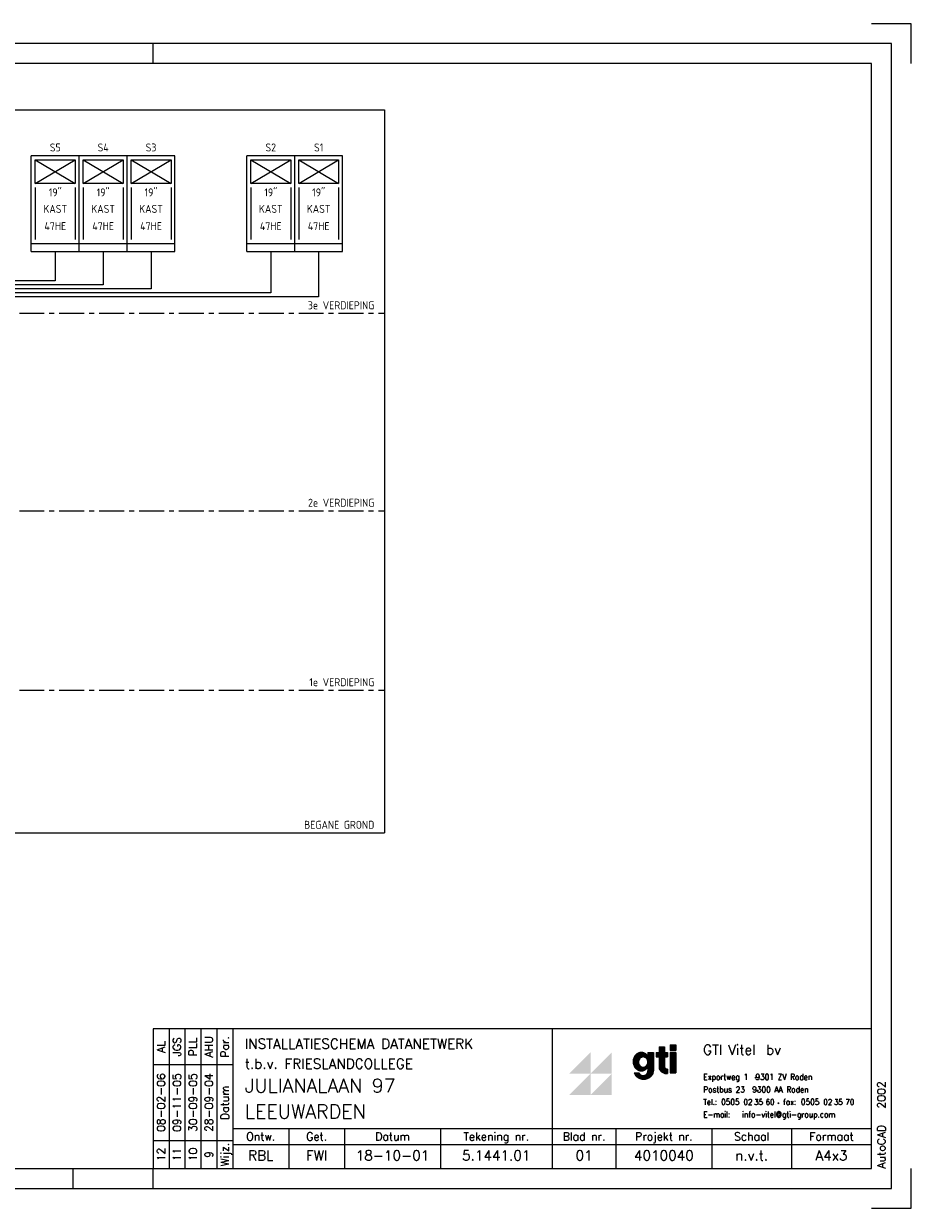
# Model space of a CAD drawing. Extents: x 0 to 630, y 0 to 297.
# Tile 3 of 3: x 408 to 630, y 0 to 297. Entities that reach past the tile are written whole.
import ezdxf
from ezdxf.enums import TextEntityAlignment as Align

# ---------------------------------------------------------------- set-up
doc = ezdxf.new("R2010")
doc.units = 0
doc.header["$LTSCALE"] = 5
doc.linetypes.add('CENTER', pattern=[2, 1.25, -0.25, 0.25, -0.25])
doc.layers.get('0').update_dxf_attribs({"linetype": 'CONTINUOUS'})
for name, color, linetype in [('LINE50', 7, 'CONTINUOUS'), ('RED', 1, 'CONTINUOUS'), ('TEXT20', 4, 'CONTINUOUS')]:
    doc.layers.add(name, color=color, linetype=linetype)
doc.styles.add('LOGO', font='SIMPLEX')
doc.styles.get("Standard").update_dxf_attribs({"font": 'ISO'})

# ---------------------------------------------------------------- blocks, each defined once
blk = doc.blocks.new('FORA43')
at = {"color": 4}
for p, q in [((630, 297), (620, 297)), ((630, 287), (630, 297)), ((625, 292), (20, 292)), ((625, 5), (625, 292)), ((630, 0), (630, 10)), ((20, 5), (625, 5)), ((620, 0), (630, 0))]:
    blk.add_line(p, q, dxfattribs=at)
at = {"color": 7}
for p, q in [((440, 287), (440, 292)), ((420, 5), (420, 10)), ((440, 5), (440, 10))]:
    blk.add_line(p, q, dxfattribs=at)
at = {"color": 6}
for p, q in [((620, 287), (25, 287)), ((620, 10), (620, 287)), ((25, 10), (620, 10))]:
    blk.add_line(p, q, dxfattribs=at)
blk = doc.blocks.new('FOR002')
for p, q in [((0, 35), (-180, 35)), ((-180, 35), (-180, 0)), ((-164, 35), (-164, 0)), ((-160, 35), (-160, 0)), ((-80, 35), (-80, 0)), ((-160, 26), (-180, 26)), ((-160, 10), (0, 10)), ((-146, 10), (-146, 0)), ((-132, 10), (-132, 0)), ((-108, 10), (-108, 0)), ((-64, 10), (-64, 0)), ((-40, 10), (-40, 0)), ((-20, 10), (-20, 0)), ((-180, 7), (-160, 7)), ((-160, 6), (0, 6))]:
    blk.add_line(p, q)
at = {"color": 4}
for p, q in [((-176, 35), (-176, 0)), ((-172, 35), (-172, 0)), ((-168, 35), (-168, 0))]:
    blk.add_line(p, q, dxfattribs=at)
at = {"color": 4, "style": 'LOGO'}
for s, p in [('Par.', (-161, 30.5)), ('Datum', (-161, 16.5)), ('Wijz.', (-161, 3.5))]:
    blk.add_text(s, height=2, rotation=90, dxfattribs=at).set_placement(p, align=Align.CENTER)
for s, p in [('Ontw.', (-153, 7)), ('Get.', (-139, 7)), ('Datum', (-120, 7)), ('Tekening nr.', (-94, 7)), ('Blad nr.', (-72, 7)), ('Projekt nr.', (-52, 7)), ('Schaal', (-30, 7)), ('Formaat', (-10, 7))]:
    blk.add_text(s, height=2, dxfattribs=at).set_placement(p, align=Align.CENTER)
blk.add_text('AutoCAD', height=2, rotation=90, dxfattribs=at).set_placement((3.5, 0))
for tag, p in [('PAR4', (-177, 30.5)), ('PAR3', (-173, 30.5)), ('PAR2', (-169, 30.5)), ('PAR1', (-165, 30.5)), ('DAT4', (-177, 16.5)), ('DAT3', (-173, 16.5)), ('DAT2', (-169, 16.5)), ('DAT1', (-165, 16.5)), ('WIJZ4', (-177, 3.5)), ('WIJZ3', (-173, 3.5)), ('WIJZ2', (-169, 3.5)), ('WIJZ1', (-165, 3.5))]:
    blk.add_attdef(tag, text='', height=2, rotation=90, dxfattribs=at).set_placement(p, align=Align.CENTER)
for tag, p in [('TITEL1', (-157, 30)), ('TITEL2', (-157, 25))]:
    blk.add_attdef(tag, p, '', height=2.5, dxfattribs=at)
at = {"style": 'LOGO'}
for tag, p in [('PROJEKT', (-157, 19)), ('PLAATS', (-157, 12.5))]:
    blk.add_attdef(tag, p, '', height=3.5, dxfattribs=at)
at = {"color": 4, "style": 'LOGO'}
blk.add_attdef('REL', (3.5, 15), '', height=2, rotation=90, dxfattribs=at)
for tag, p in [('ONTW', (-153, 2)), ('GET', (-139, 2)), ('DATUM', (-120, 2)), ('TEK', (-94, 2)), ('BLAD', (-72, 2)), ('PROJEKT', (-52, 2)), ('SCHAAL', (-30, 2)), ('FOR', (-10, 2))]:
    blk.add_attdef(tag, text='', height=2.5, dxfattribs=at).set_placement(p, align=Align.CENTER)
blk = doc.blocks.new('*X34')
at = {"color": 0}
for p, q in [((147.19, 56.43), (147.19, 58.77)), ((147.38, 56.13), (147.38, 59.07)), ((147.56, 55.91), (147.56, 59.29)), ((147.75, 55.74), (147.75, 59.46)), ((147.94, 55.61), (147.94, 59.59)), ((148.12, 55.5), (148.12, 59.7)), ((148.31, 58.2), (148.31, 59.78)), ((148.5, 58.47), (148.5, 59.84)), ((148.69, 58.64), (148.69, 59.88)), ((148.88, 58.76), (148.88, 59.9)), ((149.06, 58.84), (149.06, 59.9)), ((149.25, 58.88), (149.25, 59.88)), ((149.44, 58.9), (149.44, 59.84)), ((149.62, 58.89), (149.62, 59.78)), ((149.81, 58.84), (149.81, 59.69)), ((150, 58.76), (150, 59.58)), ((150.19, 58.64), (150.19, 59.45)), ((150.38, 58.47), (150.38, 59.27)), ((150.56, 58.21), (150.56, 59.05)), ((150.75, 53.4), (150.75, 59.9)), ((150.94, 53.5), (150.94, 59.9)), ((151.12, 53.63), (151.12, 59.9)), ((151.31, 53.78), (151.31, 59.9)), ((151.5, 53.97), (151.5, 59.9)), ((151.69, 54.22), (151.69, 59.9)), ((151.88, 54.6), (151.88, 59.9)), ((147, 56.89), (147, 58.31)), ((148.31, 55.42), (148.31, 56.76)), ((148.5, 55.36), (148.5, 56.49)), ((148.69, 55.32), (148.69, 56.32)), ((148.88, 55.3), (148.88, 56.2)), ((149.06, 55.3), (149.06, 56.12)), ((149.25, 55.32), (149.25, 56.08)), ((149.44, 55.36), (149.44, 56.06)), ((149.62, 55.42), (149.62, 56.07)), ((149.81, 55.51), (149.81, 56.12)), ((150, 55.62), (150, 56.2)), ((150.19, 55.75), (150.19, 56.32)), ((150.38, 55.93), (150.38, 56.49)), ((150.56, 56.15), (150.56, 56.75)), ((147.38, 54.32), (147.38, 54.62)), ((147.56, 54.04), (147.56, 54.62)), ((147.75, 53.83), (147.75, 54.62)), ((147.94, 53.67), (147.94, 54.62)), ((148.12, 53.54), (148.12, 54.62)), ((148.31, 53.43), (148.31, 54.55)), ((148.5, 53.35), (148.5, 54.3)), ((148.69, 53.28), (148.69, 54.14)), ((148.88, 53.22), (148.88, 54.03)), ((149.06, 53.18), (149.06, 53.96)), ((149.25, 53.16), (149.25, 53.91)), ((149.44, 53.14), (149.44, 53.9)), ((149.62, 53.14), (149.62, 53.91)), ((149.81, 53.15), (149.81, 53.95)), ((150, 53.17), (150, 54.03)), ((150.19, 53.21), (150.19, 54.14)), ((150.38, 53.26), (150.38, 54.3)), ((150.56, 53.32), (150.56, 54.54))]:
    blk.add_line(p, q, dxfattribs=at)
blk = doc.blocks.new('*X35')
at = {"color": 0}
for p, q in [((152.44, 58.9), (152.44, 59.9)), ((152.62, 58.9), (152.62, 59.9)), ((152.81, 58.9), (152.81, 59.9)), ((153, 58.9), (153, 59.9)), ((153.19, 55.82), (153.19, 61.34)), ((153.38, 55.43), (153.38, 61.34)), ((153.56, 55.2), (153.56, 61.34)), ((153.75, 55.04), (153.75, 61.34)), ((153.94, 54.91), (153.94, 61.34)), ((154.12, 54.81), (154.12, 61.34)), ((154.31, 54.73), (154.31, 61.34)), ((154.5, 58.9), (154.5, 59.9)), ((154.69, 58.9), (154.69, 59.9)), ((154.88, 58.9), (154.88, 59.9)), ((155.06, 58.9), (155.06, 59.9)), ((154.5, 54.67), (154.5, 55.86)), ((154.69, 54.63), (154.69, 55.71)), ((154.88, 54.6), (154.88, 55.63)), ((155.06, 54.58), (155.06, 55.59))]:
    blk.add_line(p, q, dxfattribs=at)
blk = doc.blocks.new('*X36')
at = {"color": 0}
for p, q in [((156.1875, 60.58), (156.1875, 61.82)), ((156.375, 60.58), (156.375, 61.82)), ((156.5625, 60.58), (156.5625, 61.82)), ((156.75, 60.58), (156.75, 61.82)), ((156.9375, 60.58), (156.9375, 61.82)), ((157.125, 60.58), (157.125, 61.82)), ((156.1875, 54.82), (156.1875, 59.9)), ((156.375, 54.82), (156.375, 59.9)), ((156.5625, 54.82), (156.5625, 59.9)), ((156.75, 54.82), (156.75, 59.9)), ((156.9375, 54.82), (156.9375, 59.9)), ((157.125, 54.82), (157.125, 59.9))]:
    blk.add_line(p, q, dxfattribs=at)
blk = doc.blocks.new('LOG027')
at = {"color": 4}
for p, q in [((26.79, 18.49), (26.79, 17.1)), ((26.79, 18.49), (28.19, 18.49)), ((26.89, 18.4), (26.89, 17)), ((26.89, 18.4), (28.09, 18.4)), ((28.09, 18.4), (28.09, 17)), ((28.19, 18.49), (28.19, 17.1)), ((29.58, 18.96), (30.97, 18.96)), ((29.58, 18.96), (29.58, 17.56)), ((29.68, 18.86), (30.88, 18.86)), ((29.68, 18.86), (29.68, 17.66)), ((30.88, 18.86), (30.88, 17.66)), ((30.97, 18.96), (30.97, 17.56)), ((23.99, 17.1), (23.99, 16.24)), ((23.99, 17.1), (23.99, 16.24)), ((23.99, 17.1), (25.38, 17.1)), ((24.09, 17), (24.09, 15.9)), ((24.09, 17), (25.29, 17)), ((25.29, 17), (25.29, 12.46)), ((25.38, 17.1), (25.38, 12.46)), ((26.1, 17.1), (26.1, 15.94)), ((26.1, 17.1), (26.79, 17.1)), ((26.1, 15.94), (26.79, 15.94)), ((26.2, 17), (26.2, 16.04)), ((26.2, 17), (26.89, 17)), ((26.2, 16.04), (26.89, 16.04)), ((26.79, 15.94), (26.79, 13.39)), ((26.89, 16.04), (26.89, 13.39)), ((28.09, 17), (28.79, 17)), ((28.09, 16.04), (28.09, 13.39)), ((28.09, 16.04), (28.79, 16.04)), ((28.19, 17.1), (28.88, 17.1)), ((28.19, 15.94), (28.19, 13.39)), ((28.19, 15.94), (28.88, 15.94)), ((28.79, 17), (28.79, 16.04)), ((28.88, 17.1), (28.88, 15.94)), ((29.58, 17.56), (30.97, 17.56)), ((29.58, 17.1), (29.58, 11.99)), ((29.58, 17.1), (30.97, 17.1)), ((29.68, 17.66), (30.88, 17.66)), ((29.68, 17), (29.68, 12.09)), ((29.68, 17), (30.88, 17)), ((30.88, 17), (30.88, 12.09)), ((30.97, 17.1), (30.97, 11.99)), ((20.57, 11.99), (21.77, 11.99)), ((20.7, 11.9), (21.7, 11.9)), ((23.99, 13.32), (23.99, 12.46)), ((24.09, 13.66), (24.09, 12.46)), ((28.79, 12.83), (28.79, 11.86)), ((28.88, 12.92), (28.88, 11.76)), ((29.58, 11.99), (30.97, 11.99)), ((29.68, 12.09), (30.88, 12.09))]:
    blk.add_line(p, q, dxfattribs=at)
for points in [[(22.36, 17.1, 0.108254), (21.58, 16.93, 0.102013), (20.89, 16.42, 0.094273), (20.44, 15.68, 0.089446), (20.28, 14.78, 0.089446), (20.44, 13.88, 0.094273), (20.89, 13.14, 0.102013), (21.58, 12.63, 0.108254), (22.36, 12.46, 0.108254), (23.15, 12.63, 0.102013), (23.84, 13.14, 0.025227), (23.99, 13.32, 0.089446)], [(22.36, 17, 0.108254), (21.62, 16.84, 0.102013), (20.96, 16.36, 0.094273), (20.53, 15.64, 0.089446), (20.37, 14.78, 0.089446), (20.53, 13.91, 0.094273), (20.96, 13.2, 0.102013), (21.62, 12.72, 0.108254), (22.36, 12.55, 0.108254), (23.11, 12.72, 0.102013), (23.77, 13.2, 0.062444), (24.09, 13.66, 0.025227)], [(23.99, 16.24, 0.025227), (23.84, 16.42, 0.102013), (23.15, 16.93, 0.108254), (22.36, 17.1, 0.108254)], [(24.09, 15.9, 0.062444), (23.77, 16.36, 0.102013), (23.11, 16.84, 0.108254), (22.36, 17, 0.108254)], [(20.57, 11.99, 0.047333), (20.69, 11.67, 0.103369), (21.22, 10.98, 0.092126), (22, 10.53, 0.085497), (22.95, 10.37, 0.085497), (23.89, 10.53, 0.092126), (24.67, 10.98, 0.103369), (25.2, 11.67, 0.113017), (25.38, 12.46, 0.113017)], [(20.7, 11.9, 0.02861), (20.77, 11.72, 0.103369), (21.28, 11.05, 0.092126), (22.03, 10.62, 0.085497), (22.95, 10.46, 0.085497), (23.86, 10.62, 0.092126), (24.61, 11.05, 0.103369), (25.12, 11.72, 0.113017), (25.29, 12.46, 0.113017)], [(21.7, 11.9, 0.08091), (21.94, 11.57, 0.098491), (22.35, 11.3, 0.098491), (22.83, 11.2, 0.098491), (23.31, 11.3, 0.098491), (23.72, 11.57, 0.098491), (23.99, 11.98, 0.098491), (24.09, 12.46, 0.098491)], [(21.77, 11.99, 0.093743), (22.01, 11.64, 0.098491), (22.38, 11.38, 0.098491), (22.83, 11.3, 0.098491), (23.27, 11.38, 0.098491), (23.65, 11.64, 0.098491), (23.9, 12.01, 0.098491), (23.99, 12.46, 0.098491)], [(26.79, 13.39, 0.122953), (26.94, 12.79, 0.105488), (27.41, 12.24, 0.087567), (28.06, 11.89, 0.078075), (28.88, 11.76, 0.078075)], [(26.89, 13.39, 0.122953), (27.03, 12.83, 0.105488), (27.47, 12.31, 0.087567), (28.09, 11.98, 0.068653), (28.79, 11.86, 0.078075)], [(28.09, 13.39, 0.139889), (28.15, 13.17, 0.107118), (28.34, 12.98, 0.079812), (28.58, 12.87, 0.04611), (28.79, 12.83, 0.067459)], [(28.19, 13.39, 0.139889), (28.24, 13.22, 0.107118), (28.39, 13.06, 0.079812), (28.61, 12.96, 0.067459), (28.88, 12.92, 0.067459)]]:
    blk.add_lwpolyline(points, format="xyb", dxfattribs=at)
for points in [[(22.83, 16.04, 0.106817), (22.35, 15.93, 0.101559), (21.93, 15.63, 0.094912), (21.66, 15.19, 0.090692), (21.57, 14.66, 0.090692), (21.66, 14.13, 0.094912), (21.93, 13.69, 0.101559), (22.35, 13.39, 0.106817), (22.83, 13.29, 0.106817), (23.31, 13.39, 0.101559), (23.73, 13.69, 0.094912), (24, 14.13, 0.090692), (24.09, 14.66, 0.090692), (24, 15.19, 0.094912), (23.73, 15.63, 0.101559), (23.31, 15.93, 0.106817)], [(22.83, 15.94, 0.106817), (22.39, 15.84, 0.101559), (22, 15.57, 0.094912), (21.75, 15.16, 0.090692), (21.66, 14.66, 0.090692), (21.75, 14.17, 0.094912), (22, 13.76, 0.101559), (22.39, 13.48, 0.106817), (22.83, 13.39, 0.106817), (23.27, 13.48, 0.101559), (23.65, 13.76, 0.094912), (23.91, 14.17, 0.090692), (24, 14.66, 0.090692), (23.91, 15.16, 0.094912), (23.65, 15.57, 0.101559), (23.27, 15.84, 0.106817)]]:
    blk.add_lwpolyline(points, format="xyb", close=True, dxfattribs=at)
at = {"color": 4, "const_width": 0.25}
for points in [[(50.88, 10.75, 1), (51.12, 10.75, 1)], [(51.38, 7.5, 1), (51.62, 7.5, 1)], [(56.59, 4.35, 1), (56.84, 4.35, 1)]]:
    blk.add_lwpolyline(points, format="xyb", close=True, dxfattribs=at)
at = {"color": 1}
for points in [[(4.28, 11.76), (9.62, 11.76), (9.62, 17.1)], [(9.62, 11.76), (14.96, 17.1), (14.96, 11.76)], [(4.28, 6.42), (9.62, 11.76), (9.62, 6.42)], [(9.62, 6.42), (14.96, 11.76), (14.96, 6.42)]]:
    blk.add_solid(points, dxfattribs=at)
at = {"color": 2, "xscale": 0.9672711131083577, "yscale": 0.9672711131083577, "zscale": 0.9672711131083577}
for name, p in [('*X35', (-121.24, -40.94)), ('*X36', (-121.24, -40.94)), ('*X34', (-121.72, -40.94))]:
    blk.add_blockref(name, p, dxfattribs=at)
at = {"color": 7, "style": 'LOGO'}
for s, p in [('GTI', (37.81, 16.5)), ('Vitel', (44.11, 16.5)), ('bv', (53.61, 16.5))]:
    blk.add_text(s, height=2.5, dxfattribs=at).set_placement(p)
at = {"color": 4, "style": 'LOGO', "width": 0.9}
for s, height, p in [('Exportweg 1  9301 ZV Roden', 1.5, (37.88, 10.18)), ('Postbus 23  9300 AA Roden', 1.5, (37.88, 7.03)), ('Tel.:', 1.451, (37.88, 3.93)), ('0505', 1.5, (42.34, 3.93)), ('02', 1.451, (47.96, 3.92)), ('35', 1.451, (50.61, 3.92)), ('60', 1.451, (53.48, 3.92)), ('fax:', 1.451, (57.88, 3.93)), ('0505', 1.5, (62.34, 3.93)), ('02', 1.451, (67.96, 3.92)), ('35', 1.451, (70.61, 3.92)), ('70', 1.451, (73.48, 3.92)), ('E-mail:', 1.451, (37.88, 0.78)), ('info-vitel@gti-group.com', 1.5, (47.59, 0.78))]:
    blk.add_text(s, height=height, dxfattribs=at).set_placement(p)
blk = doc.blocks.new('DAT004')
for p, q in [((6, 24), (-6, 24)), ((-6, 0), (-6, 24)), ((6, 0), (6, 24)), ((-5, 23), (5, 23)), ((-5, 17), (-5, 23)), ((-5, 17), (5, 23)), ((-5, 23), (5, 17)), ((5, 23), (5, 17)), ((5, 17), (-5, 17)), ((-5, 16), (-5, 3)), ((5, 16), (5, 3)), ((-6, 2), (6, 2)), ((-6, 0), (6, 0))]:
    blk.add_line(p, q)

msp = doc.modelspace()

# ---------------------------------------------------------------- linework, layer by layer
for p, q in [((276.5, 275.4), (498, 275.4)), ((498, 275.4), (498, 94.15)), ((281.5, 94.15), (498, 94.15))]:
    msp.add_line(p, q)
at = {"color": 2, "linetype": 'CENTER'}
for p, q in [((276.5, 224.4), (498, 224.4)), ((276.5, 174.9), (498, 174.9)), ((276.5, 129.9), (498, 129.9))]:
    msp.add_line(p, q, dxfattribs=at)
at = {"layer": 'RED'}
for points in [[(481.5, 239.9), (481.5, 228.5), (335.5, 228.5), (335.5, 239.9)], [(469.5, 239.9), (469.5, 229.5), (336.5, 229.5), (336.5, 239.9)], [(439.5, 239.9), (439.5, 230.5), (337.5, 230.5), (337.5, 239.9)], [(427.5, 239.9), (427.5, 231.5), (338.5, 231.5), (338.5, 239.9)], [(415.5, 239.9), (415.5, 232.5), (339.5, 232.5), (339.5, 239.9)]]:
    msp.add_lwpolyline(points, dxfattribs=at)

# ---------------------------------------------------------------- block references
for name, p in [('FORA43', (0, 0)), ('LOG027', (540, 22))]:
    msp.add_blockref(name, p)
ref = msp.add_blockref('FOR002', (620, 10))
ref.add_attrib('ONTW', 'RBL', dxfattribs={"color": 4, "height": 2.5, "style": 'LOGO'}).set_placement((467, 12), align=Align.CENTER)
ref.add_attrib('GET', 'FWI', dxfattribs={"color": 4, "height": 2.5, "style": 'LOGO'}).set_placement((481, 12), align=Align.CENTER)
ref.add_attrib('DATUM', '18-10-01', dxfattribs={"color": 4, "height": 2.5, "style": 'LOGO'}).set_placement((500, 12), align=Align.CENTER)
ref.add_attrib('TEK', '5.1441.01', dxfattribs={"color": 4, "height": 2.5, "style": 'LOGO'}).set_placement((526, 12), align=Align.CENTER)
ref.add_attrib('BLAD', '01', dxfattribs={"color": 4, "height": 2.5, "style": 'LOGO'}).set_placement((548, 12), align=Align.CENTER)
ref.add_attrib('PROJEKT', '4010040', dxfattribs={"color": 4, "height": 2.5, "style": 'LOGO'}).set_placement((568, 12), align=Align.CENTER)
ref.add_attrib('SCHAAL', 'n.v.t.', dxfattribs={"color": 4, "height": 2.5, "style": 'LOGO'}).set_placement((590, 12), align=Align.CENTER)
ref.add_attrib('FOR', 'A4x3', dxfattribs={"color": 4, "height": 2.5, "style": 'LOGO'}).set_placement((610, 12), align=Align.CENTER)
ref.add_attrib('TITEL1', 'INSTALLATIESCHEMA DATANETWERK', (463, 40), dxfattribs={"color": 4, "height": 2.5, "style": 'LOGO'})
ref.add_attrib('TITEL2', 't.b.v. FRIESLANDCOLLEGE', (463, 35), dxfattribs={"color": 4, "height": 2.5, "style": 'LOGO'})
ref.add_attrib('PROJEKT', 'JULIANALAAN 97', (463, 29), dxfattribs={"height": 3.5, "style": 'LOGO'})
ref.add_attrib('PLAATS', 'LEEUWARDEN', (463, 22.5), dxfattribs={"height": 3.5, "style": 'LOGO'})
ref.add_attrib('WIJZ1', '9', dxfattribs={"color": 4, "height": 2, "rotation": 90, "style": 'LOGO'}).set_placement((455, 13.5), align=Align.CENTER)
ref.add_attrib('DAT1', '28-09-04', dxfattribs={"color": 4, "height": 2, "rotation": 90, "style": 'LOGO'}).set_placement((455, 26.5), align=Align.CENTER)
ref.add_attrib('PAR1', 'AHU', dxfattribs={"color": 4, "height": 2, "rotation": 90, "style": 'LOGO'}).set_placement((455, 40.5), align=Align.CENTER)
ref.add_attrib('WIJZ2', '10', dxfattribs={"color": 4, "height": 2, "rotation": 90, "style": 'LOGO'}).set_placement((451, 13.5), align=Align.CENTER)
ref.add_attrib('DAT2', '30-09-05', dxfattribs={"color": 4, "height": 2, "rotation": 90, "style": 'LOGO'}).set_placement((451, 26.5), align=Align.CENTER)
ref.add_attrib('PAR2', 'PLL', dxfattribs={"color": 4, "height": 2, "rotation": 90, "style": 'LOGO'}).set_placement((451, 40.5), align=Align.CENTER)
ref.add_attrib('WIJZ3', '11', dxfattribs={"color": 4, "height": 2, "rotation": 90, "style": 'LOGO'}).set_placement((447, 13.5), align=Align.CENTER)
ref.add_attrib('DAT3', '09-11-05', dxfattribs={"color": 4, "height": 2, "rotation": 90, "style": 'LOGO'}).set_placement((447, 26.5), align=Align.CENTER)
ref.add_attrib('PAR3', 'JGS', dxfattribs={"color": 4, "height": 2, "rotation": 90, "style": 'LOGO'}).set_placement((447, 40.5), align=Align.CENTER)
ref.add_attrib('WIJZ4', '12', dxfattribs={"color": 4, "height": 2, "rotation": 90, "style": 'LOGO'}).set_placement((443, 13.5), align=Align.CENTER)
ref.add_attrib('DAT4', '08-02-06', dxfattribs={"color": 4, "height": 2, "rotation": 90, "style": 'LOGO'}).set_placement((443, 26.5), align=Align.CENTER)
ref.add_attrib('PAR4', 'AL', dxfattribs={"color": 4, "height": 2, "rotation": 90, "style": 'LOGO'}).set_placement((443, 40.5), align=Align.CENTER)
ref.add_attrib('REL', '2002', (623.5, 25), dxfattribs={"color": 4, "height": 2, "rotation": 90, "style": 'LOGO'})
at = {"layer": 'LINE50'}
for p in [(415.5, 239.9), (427.5, 239.9), (439.5, 239.9), (469.5, 239.9), (481.5, 239.9)]:
    msp.add_blockref('DAT004', p, dxfattribs=at)

# ---------------------------------------------------------------- texts
at = {"layer": 'TEXT20'}
for s, p in [('S5', (415.5, 265.97)), ('S4', (427.5, 265.97)), ('S3', (439.5, 265.97)), ('S2', (469.5, 265.97)), ('S1', (481.5, 265.97)), ('19"', (415.5, 254.9)), ('19"', (427.5, 254.9)), ('19"', (439.5, 254.9)), ('19"', (469.5, 254.9)), ('19"', (481.5, 254.9)), ('KAST', (415.5, 250.57)), ('KAST', (427.5, 250.57)), ('KAST', (439.5, 250.57)), ('KAST', (469.5, 250.57)), ('KAST', (481.5, 250.57)), ('47HE', (415.5, 246.24)), ('47HE', (427.5, 246.24)), ('47HE', (439.5, 246.24)), ('47HE', (469.5, 246.24)), ('47HE', (481.5, 246.24))]:
    msp.add_text(s, height=2, dxfattribs=at).set_placement(p, align=Align.MIDDLE)
for s, p in [('3e VERDIEPING', (495.45, 225.4)), ('2e VERDIEPING', (495.45, 175.9)), ('1e VERDIEPING', (495.45, 130.9)), ('BEGANE GROND', (495.45, 95.15))]:
    msp.add_text(s, height=2, dxfattribs=at).set_placement(p, align=Align.RIGHT)

doc.saveas('drawing.dxf')
